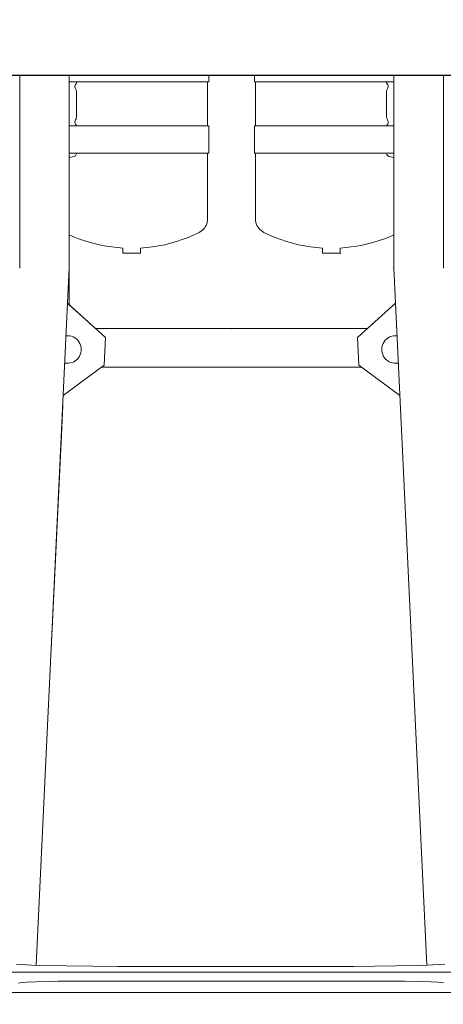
# Model space of a CAD drawing. Header units: millimetres. Extents: x 2204655785 to 2205143108, y 485765510 to 486291538.
# Tile 131 of 156: x 2205064623 to 2205065432, y 486174577 to 486176458. Entities that reach past the tile are written whole.
import ezdxf
from ezdxf.enums import TextEntityAlignment as Align
from ezdxf.lldxf.tags import DXFTag

# ---------------------------------------------------------------- set-up
doc = ezdxf.new("R2010")
doc.units = ezdxf.units.MM
doc.linetypes.add('DASHED2', pattern=[9.525, 6.35, -3.175])
doc.linetypes.add('НЕВИДИМАЯX2', pattern=[19.05, 12.7, -6.35])
for name, color, linetype in [('206ППР Панелевоз', 7, 'Continuous'), ('ППР_Автокран СКАТ-40', 7, 'Continuous'), ('ППР_Автокран_Опасная зона', 1, 'Continuous'), ('ППР_Автокран_Стрела', 7, 'Continuous'), ('ППР_Автокран_Стрела_15м', 7, 'Continuous'), ('ППР_Опасная зона от крана', 1, 'Continuous'), ('ППР_Разрез', 5, 'Continuous'), ('ППР_СКЛАД №2', 7, 'Continuous'), ('ППР_Стрела', 7, 'Continuous')]:
    doc.layers.add(name, color=color, linetype=linetype)
doc.styles.add('ППРк_М1-1', font='GOST_Common Italic.ttf', dxfattribs={"height": 800})
doc.styles.add('ППРк_М1-1кран', font='GOST_Common Italic.ttf', dxfattribs={"width": 0.8, "height": 600})
tags = doc.linetypes.add('опасная зона_Кран', pattern='A,30,-8,4,-8,30,-8,4,-8,30,-8,4,[230,Bbox.shx,S=2.5,R=0,X=0,Y=-10],-6', length=148).pattern_tags.tags
tags[24] = DXFTag(74, 5)
doc.dimstyles.new('ППРк_М1-1', dxfattribs={"dimtxt": 800, "dimasz": 550, "dimexe": 1.5, "dimexo": 0.675, "dimgap": 100, "dimtad": 1, "dimdec": 1, "dimlfac": 0.001, "dimzin": 1, "dimtxsty": 'ППРк_М1-1', "dimblk": 'OBLIQUE', "dimcen": 250, "dimclrd": 256, "dimclre": 256, "dimclrt": 256, "dimadec": 0, "dimazin": 0, "dimtfac": 1, "dimtdec": 1, "dimtmove": 0, "dimatfit": 3, "dimfxl": 1, "dimtfill": 1, "dimfrac": 2, "dimarcsym": 0})

# ---------------------------------------------------------------- blocks, each defined once
blk = doc.blocks.new('*U397')
at = {"layer": 'ППР_Опасная зона от крана', "linetype": 'опасная зона_Кран', "lineweight": 80, "ltscale": 100}
blk.add_arc((135, 0), 50270, 90, 270, dxfattribs=at)
at = {"layer": 'ППР_Стрела', "linetype": 'НЕВИДИМАЯX2', "lineweight": 50, "ltscale": 100}
blk.add_arc((135, 0), 38700, 90, 270, dxfattribs=at)
at = {"layer": 'ППР_Стрела', "linetype": 'Continuous', "lineweight": 100}
blk.add_arc((135, 0), 30700, 90, 270, dxfattribs=at)
at = {"style": 'ППРк_М1-1', "width": 0.8}
for tag, p, height, flags in [('ОПАСНАЯ_ЗОНА', (25480.86, 21929.55), 800, 1), ('ОТЛЕТ_ГРУЗА', (25413.72, 20678.22), 800, 1), ('Кол-во_элементов', (2695.66, -1978.25), 1200, 8)]:
    blk.add_attdef(tag, p, '', height=height, dxfattribs=dict(at, flags=flags))
at = {"style": 'ППРк_М1-1', "width": 0.8, "flags": 8}
blk.add_attdef('МАРКА_КРАНА', text='', height=1200, dxfattribs=at).set_placement((8837.5, 818.17), align=Align.CENTER)
blk.add_attdef('ВЫСОТА', text='', height=1200, dxfattribs=at).set_placement((9134.89, -8454.02), align=Align.MIDDLE_CENTER)
at = {"layer": 'Defpoints', "style": 'ППРк_М1-1', "width": 0.8, "flags": 1}
for tag, p in [('МАКСИМАЛЬНАЯ_ДЛИНА_ГРУЗА', (25470.43, 19233.22)), ('ШИРИНА_ГРУЗА', (25397.01, 17803.51))]:
    blk.add_attdef(tag, p, '', height=800, dxfattribs=at)
at = {"layer": 'ППР_Разрез', "style": 'ППРк_М1-1кран', "width": 0.8, "flags": 8}
for tag, p in [('РАЗРЕЗ2', (-1027.85, 55181.17)), ('РАЗРЕЗ', (-1731.87, -54129.29))]:
    blk.add_attdef(tag, p, '', height=800, dxfattribs=at)
at = {"layer": 'ППР_Стрела', "style": 'ППРк_М1-1кран', "width": 0.8, "flags": 8}
for tag, p in [('ВЫСОТА_КРЮКА_ГОРИЗ', (-19652.89, 21607.87)), ('ГАБАРИТ_СТРЕЛЫ', (-25019.84, 21408.72)), ('ВЫСОТА_КРЮКА_НАКЛ', (-20393.31, 20761.66)), ('ВЫЛЕТ', (-16616.63, 14016.8))]:
    blk.add_attdef(tag, p, '', height=800, rotation=317, dxfattribs=at)
blk = doc.blocks.new('*D779')
at = {"layer": 'Defpoints', "color": 0, "transparency": 16777216}
for p in [(-3.8, 4.1), (13740, -11615.1), (13740.5, -11614.6)]:
    blk.add_point(p, dxfattribs=at)
at = {"layer": 'ППР_Автокран_Стрела', "lineweight": -2, "transparency": 16777216}
for p, q in [((-4.2, 3.6), (-5.2, 2.4)), ((-4.2, 3.6), (12976.3, -10969.5)), ((13740, -11615.1), (13739, -11616.3))]:
    blk.add_line(p, q, dxfattribs=at)
at = {"layer": 'ППР_Автокран_Стрела', "transparency": 16777216}
blk.add_solid([(13083.9, -10842.3), (12868.7, -11096.8), (13740, -11615.1)], dxfattribs=at)
at = {"layer": 'ППР_Автокран_Стрела', "transparency": 16777216, "insert": (6415.9, -4964.7), "char_height": 800, "attachment_point": 5, "rotation": 319.7904, "style": 'ППРк_М1-1', "bg_fill": 3, "box_fill_scale": 1.1, "bg_fill_color": 256, "bg_fill_true_color": 13158600, "bg_fill_transparency": 0}
blk.add_mtext('{\\H0.625x;R=18м   Q=2.1т}', dxfattribs=at)
blk = doc.blocks.new('_None')
blk = doc.blocks.new('*U789')
blk.add_lwpolyline([(-1738.9, 2701.1), (-4301.1, 2701.1), (-4301.1, 203.8), (-1738.9, 203.8)], close=True)
at = {"layer": '206ППР Панелевоз', "lineweight": 5}
for p, q in [((13.6, 771.2), (13.6, 2136.3)), ((-25.4, 1879.3), (-25.4, 1028.3)), ((-1370.4, 1858.1), (-1738.9, 1858.1)), ((-38.6, 1826.6), (-40.4, 1860.8)), ((-6.9, 1834.9), (-6.1, 1847.5)), ((-6.1, 1847.5), (-5.4, 1854.7)), ((-5.4, 1854.7), (-4.8, 1858.7)), ((-38.6, 1826.6), (-1370.6, 1763.5)), ((-38.2, 1807.6), (-38.6, 1826.6)), ((-7.6, 1811.3), (-6.9, 1834.9)), ((-36.5, 1687.1), (-38.2, 1807.6)), ((-7.9, 1784.5), (-7.6, 1811.3)), ((-1127, 1775), (-1185.2, 1696.7)), ((-7.9, 1123), (-7.9, 1784.5)), ((-1370.4, 1763.5), (-1738.9, 1763.5)), ((-1726.2, 1763.5), (-1726.2, 1497.3)), ((-1726.2, 1749.2), (-1724.3, 1749.8)), ((-1724.3, 1749.8), (-1722.6, 1750.6)), ((-1722.6, 1750.6), (-1721, 1751.9)), ((-1721, 1751.9), (-1719.7, 1752.5)), ((-1719.7, 1752.5), (-1718.1, 1752.9)), ((-1718.1, 1752.9), (-1716.5, 1752.8)), ((-1716.5, 1752.8), (-1715, 1752.4)), ((-1715, 1752.4), (-1712.3, 1750.9)), ((-1712.3, 1750.9), (-1710, 1750.1)), ((-1710, 1750.1), (-1707.6, 1749.8)), ((-1707.6, 1749.8), (-1659.1, 1749.8)), ((-1659.1, 1749.8), (-1656.6, 1750.1)), ((-1656.6, 1750.1), (-1654.9, 1750.6)), ((-1654.9, 1750.6), (-1653.4, 1751.4)), ((-1653.4, 1751.4), (-1651.7, 1752.4)), ((-1651.7, 1752.4), (-1650.2, 1752.8)), ((-1650.2, 1752.8), (-1648.5, 1752.9)), ((-1648.5, 1752.9), (-1647, 1752.5)), ((-1647, 1752.5), (-1645.6, 1751.9)), ((-1645.6, 1751.9), (-1643.9, 1750.5)), ((-1643.9, 1750.5), (-1642.2, 1749.7)), ((-1642.2, 1763.5), (-1642.2, 1497.3)), ((-1589.7, 1763.5), (-1589.7, 1749.3)), ((-1589.7, 1749.3), (-1587.2, 1750)), ((-1589.7, 1497.3), (-1589.7, 1749.3)), ((-1587.2, 1750), (-1585.2, 1751.4)), ((-1585.2, 1751.4), (-1583.8, 1754.1)), ((-1583.8, 1754.1), (-1582.9, 1757)), ((-1582.9, 1757), (-1581.8, 1763.5)), ((-1429.6, 1753.8), (-1433.8, 1763.5)), ((-1425.8, 1743.9), (-1429.6, 1753.8)), ((-1303.1, 1766.7), (-1237.7, 1694.2)), ((-1422.4, 1733.9), (-1425.8, 1743.9)), ((-1419.3, 1723.8), (-1422.4, 1733.9)), ((-1416.6, 1713.5), (-1419.3, 1723.8)), ((-1414.2, 1703.2), (-1416.6, 1713.5)), ((-1266.6, 1726.3), (-1254.9, 1713.3)), ((-1254.9, 1713.3), (-1254.9, 1194.2)), ((-1254.9, 1713.3), (-1254.9, 1194.2)), ((-1412.2, 1692.7), (-1414.2, 1703.2)), ((-1237.7, 1694.2), (-1185.2, 1696.7)), ((-1181.4, 1701.9), (-1181.4, 1205.7)), ((-1410.7, 1682.3), (-1412.2, 1692.7)), ((-1409.5, 1671.7), (-1410.7, 1682.3)), ((-36.3, 1637.5), (-36.5, 1687.1)), ((-1408.7, 1661.2), (-1409.5, 1671.7)), ((-1398.7, 1661.2), (-1408.7, 1661.2)), ((-1398.7, 1627.6), (-1398.7, 1661.2)), ((-36.4, 1236.7), (-36.3, 1637.5)), ((-1409.6, 1615.9), (-1408.7, 1627.6)), ((-1408.7, 1627.6), (-1398.7, 1627.6)), ((-1412.8, 1592.8), (-1411, 1604.3)), ((-1411, 1604.3), (-1409.6, 1615.9)), ((-1417.9, 1570.1), (-1415.1, 1581.4)), ((-1415.1, 1581.4), (-1412.8, 1592.8)), ((-1421.1, 1558.8), (-1417.9, 1570.1)), ((-1428.9, 1536.8), (-1424.8, 1547.8)), ((-1424.8, 1547.8), (-1421.1, 1558.8)), ((-1438.4, 1515.5), (-1433.4, 1526.1)), ((-1433.4, 1526.1), (-1428.9, 1536.8)), ((-1449.1, 1503.8), (-1446.4, 1505.6)), ((-1446.4, 1505.6), (-1444, 1507.8)), ((-1444, 1507.8), (-1441.9, 1510.1)), ((-1441.9, 1510.1), (-1440, 1512.8)), ((-1440, 1512.8), (-1438.4, 1515.5)), ((-1726.2, 1497.3), (-1738.9, 1497.3)), ((-1642.2, 1499.4), (-1726.2, 1499.4)), ((-1642.2, 1497.3), (-1589.7, 1497.3)), ((-1589.7, 1499.4), (-1464.3, 1499.4)), ((-1464.3, 1499.4), (-1461.1, 1499.6)), ((-1461.1, 1499.6), (-1458, 1500.2)), ((-1458, 1500.2), (-1454.9, 1501)), ((-1454.9, 1501), (-1451.9, 1502.3)), ((-1451.9, 1502.3), (-1449.1, 1503.8)), ((-1738.9, 1410.2), (-1726.2, 1410.2)), ((-1726.2, 1410.2), (-1726.2, 1144)), ((-1642.2, 1408.1), (-1726.2, 1408.1)), ((-1642.2, 1144), (-1642.2, 1410.2)), ((-1642.2, 1410.2), (-1589.7, 1410.2)), ((-1589.7, 1410.2), (-1589.7, 1144)), ((-1464.3, 1408.1), (-1589.7, 1408.1)), ((-1461.1, 1407.9), (-1464.3, 1408.1)), ((-1458, 1407.4), (-1461.1, 1407.9)), ((-1454.9, 1406.5), (-1458, 1407.4)), ((-1451.9, 1405.3), (-1454.9, 1406.5)), ((-1449.1, 1403.7), (-1451.9, 1405.3)), ((-1446.4, 1401.9), (-1449.1, 1403.7)), ((-1444, 1399.8), (-1446.4, 1401.9)), ((-1441.9, 1397.4), (-1444, 1399.8)), ((-1440, 1394.8), (-1441.9, 1397.4)), ((-1438.4, 1392), (-1440, 1394.8)), ((-1433.4, 1381.4), (-1438.4, 1392)), ((-1428.9, 1370.7), (-1433.4, 1381.4)), ((-1424.8, 1359.8), (-1428.9, 1370.7)), ((-1421.1, 1348.7), (-1424.8, 1359.8)), ((-1417.9, 1337.5), (-1421.1, 1348.7)), ((-1415.1, 1326.2), (-1417.9, 1337.5)), ((-1412.8, 1314.7), (-1415.1, 1326.2)), ((-1411, 1303.2), (-1412.8, 1314.7)), ((-1409.6, 1291.6), (-1411, 1303.2)), ((-1408.7, 1280), (-1409.6, 1291.6)), ((-1398.7, 1280), (-1408.7, 1280)), ((-1398.7, 1246.4), (-1398.7, 1280)), ((-1409.5, 1235.8), (-1408.7, 1246.4)), ((-1408.7, 1246.4), (-1398.7, 1246.4)), ((-1412.2, 1214.8), (-1410.7, 1225.3)), ((-1410.7, 1225.3), (-1409.5, 1235.8)), ((-36.9, 1189), (-36.4, 1236.7)), ((-1416.6, 1194), (-1414.2, 1204.4)), ((-1414.2, 1204.4), (-1412.2, 1214.8)), ((-1303.1, 1140.8), (-1237.7, 1213.3)), ((-1237.7, 1213.3), (-1185.2, 1210.8)), ((-1127, 1132.5), (-1185.2, 1210.8)), ((-1419.3, 1183.8), (-1416.6, 1194)), ((-1300.3, 1144), (-1254.9, 1194.2)), ((-38.4, 1086.7), (-36.9, 1189)), ((-1425.8, 1163.6), (-1422.4, 1173.6)), ((-1422.4, 1173.6), (-1419.3, 1183.8)), ((-1726.2, 1158.3), (-1724.3, 1157.8)), ((-1724.3, 1157.8), (-1722.6, 1156.9)), ((-1722.6, 1156.9), (-1721, 1155.7)), ((-1721, 1155.7), (-1719.6, 1155)), ((-1719.6, 1155), (-1718.1, 1154.7)), ((-1718.1, 1154.7), (-1716.4, 1154.7)), ((-1716.4, 1154.7), (-1714.9, 1155.1)), ((-1714.9, 1155.1), (-1712.2, 1156.7)), ((-1712.2, 1156.7), (-1710, 1157.4)), ((-1710, 1157.4), (-1707.6, 1157.7)), ((-1707.6, 1157.7), (-1659, 1157.7)), ((-1659, 1157.7), (-1656.6, 1157.4)), ((-1656.6, 1157.4), (-1654.9, 1156.9)), ((-1654.9, 1156.9), (-1653.4, 1156.1)), ((-1653.4, 1156.1), (-1651.6, 1155.1)), ((-1651.6, 1155.1), (-1650.1, 1154.7)), ((-1650.1, 1154.7), (-1648.5, 1154.7)), ((-1648.5, 1154.7), (-1646.9, 1155)), ((-1646.9, 1155), (-1645.6, 1155.7)), ((-1645.6, 1155.7), (-1643.9, 1157)), ((-1643.9, 1157), (-1642.2, 1157.8)), ((-1589.7, 1158.3), (-1587.2, 1157.5)), ((-1587.2, 1157.5), (-1585.1, 1156.2)), ((-1585.1, 1156.2), (-1583.7, 1153.5)), ((-1583.7, 1153.5), (-1582.9, 1150.5)), ((-1582.9, 1150.5), (-1581.7, 1144)), ((-1433.8, 1144), (-1429.6, 1153.7)), ((-1429.6, 1153.7), (-1425.8, 1163.6)), ((-1370.4, 1144), (-1738.9, 1144)), ((-1400.9, 1144), (-1451.2, 1144)), ((-1300.3, 1144), (-1400.9, 1144)), ((-38.6, 1081), (-1370.6, 1144)), ((-1051.4, 1128.9), (-1107.5, 1131.6)), ((-642.3, 1109.6), (-1051.4, 1128.9)), ((-7.8, 1105), (-7.9, 1123)), ((-7.2, 1080.1), (-7.8, 1105)), ((-39, 1071.7), (-38.4, 1086.7)), ((-6.3, 1062.9), (-7.2, 1080.1)), ((-40.6, 1043.2), (-39, 1071.7)), ((-5.4, 1052.8), (-6.3, 1062.9)), ((-1370.4, 1049.5), (-1738.9, 1049.5)), ((-4.5, 1047.2), (-5.4, 1052.8))]:
    blk.add_line(p, q, dxfattribs=at)
for centre, start, end in [((-1214.8, 1766.8), 180, 11.639), ((-1214.8, 1766.8), 173.7825, 180), ((-1214.8, 1140.7), 348.361, 180), ((-1214.8, 1140.7), 180, 186.2175)]:
    blk.add_arc(centre, 26.3, start, end, dxfattribs=at)
for p in [(-1370.4, 1763.4), (-1370.4, 1763.4), (-1398.7, 1661.2), (-1398.7, 1661.2), (-1254.9, 1453.8), (-1254.9, 1453.8), (-1051.4, 1128.9)]:
    blk.add_point(p, dxfattribs=at)
blk = doc.blocks.new('Бортовой панелевоз')
at = {"layer": 'ППР_СКЛАД №2'}
blk.add_blockref('*U789', (26722.3, 14240.3), dxfattribs=at)
blk = doc.blocks.new('*U778')
at = {"layer": 'ППР_Автокран_Стрела', "lineweight": 50}
blk.add_arc((-3.65, 4.56), 18000, 319.786841, 219.78643, dxfattribs=at)
at = {"layer": 'ППР_Автокран_Стрела_15м', "linetype": 'DASHED2', "lineweight": 35}
blk.add_arc((0.22, 1.42), 15000, 319.786203, 219.767437, dxfattribs=at)
at = {"layer": 'ППР_Автокран_Стрела'}
dim = blk.add_linear_dim(base=(13739.99, -11615.13), p1=(-3.75, 4.12), p2=(13740.46, -11614.57), angle=319.79042, text='{\\H0.625x;R=18м   Q=2.1т}', dimstyle='ППРк_М1-1', override={"dimasz": 1000, "dimblk1": 'None', "dimsah": 1}, dxfattribs=at)
dim.commit()
dim.dimension.update_dxf_attribs({"geometry": '*D779', "text_midpoint": (6189.62, -5232.4), "dimtype": 161})
at = {"layer": 'ППР_Автокран_Опасная зона', "color": 1, "linetype": 'опасная зона_Кран', "lineweight": 80, "ltscale": 100}
blk.add_arc((-3.65, 4.56), 29000, 319.788537, 219.788112, dxfattribs=at)

msp = doc.modelspace()

# ---------------------------------------------------------------- block references
at = {"rotation": 90}
msp.add_blockref('*U397', (2205044055.8, 486203892.3), dxfattribs=at)

# ---------------------------------------------------------------- next in the draw order: block references
at = {"layer": 'ППР_Автокран СКАТ-40'}
msp.add_blockref('*U778', (2205058176.7, 486183881.8), dxfattribs=at)

# ---------------------------------------------------------------- next in the draw order: block references
at = {"rotation": 270}
msp.add_blockref('Бортовой панелевоз', (2205049333.5, 486201335.1), dxfattribs=at)

doc.saveas('drawing.dxf')
